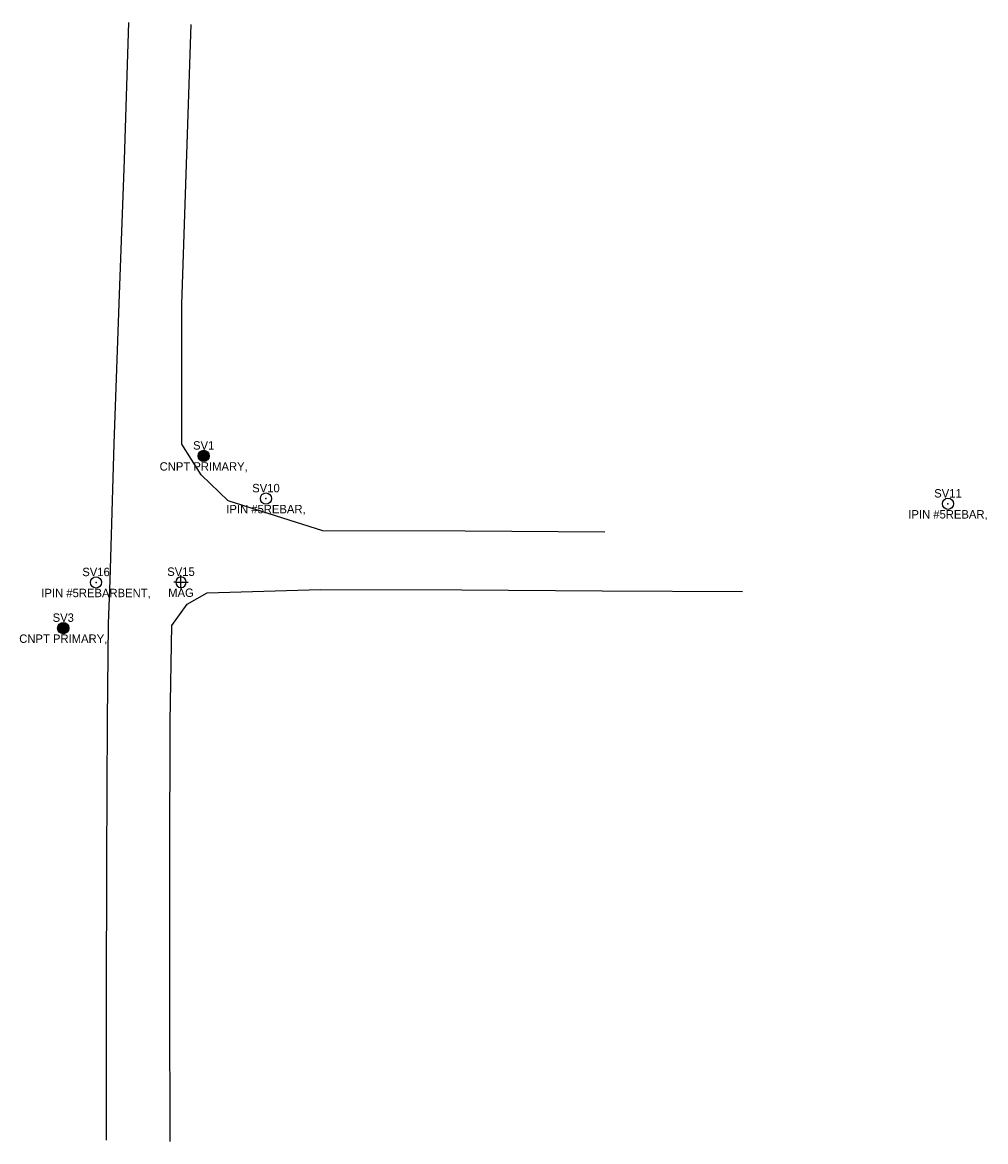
# Model space of a CAD drawing. Extents: x 1707091 to 1709790, y 648482 to 652506.
# Tile 3 of 6: x 1707092 to 1707436, y 650963 to 651362. Entities that reach past the tile are written whole.
import ezdxf
from ezdxf.enums import TextEntityAlignment as Align

# ---------------------------------------------------------------- set-up
doc = ezdxf.new("R2010")
doc.units = 0
doc.header["$MEASUREMENT"] = 0
for name, color, linetype in [('2DLINE_EP', 7, 'Continuous'), ('CONT_CNPT', 7, 'Continuous'), ('CONT_IPIN', 7, 'Continuous'), ('CONT_MAG', 7, 'Continuous'), ('CONT_PK', 4, 'Continuous'), ('PNTDESC', 3, 'Continuous'), ('PNTNO', 7, 'Continuous')]:
    doc.layers.add(name, color=color, linetype=linetype)
doc.styles.add('PTXT', font='TXT')

# ---------------------------------------------------------------- blocks, each defined once
blk = doc.blocks.new('SPT2')
at = {"layer": 'CONT_CNPT'}
for p, q in [((-0.5, -0.02), (0.5, 0.02)), ((-0.5, 0.02), (0.5, -0.02)), ((-0.496, -0.06), (0.496, 0.06)), ((-0.496, 0.06), (0.496, -0.06)), ((-0.49, -0.1), (0.49, 0.1)), ((-0.49, 0.1), (0.49, -0.1)), ((-0.48, -0.139), (0.48, 0.139)), ((-0.48, 0.139), (0.48, -0.139)), ((-0.468, -0.177), (0.468, 0.177)), ((-0.468, 0.177), (0.468, -0.177)), ((-0.452, -0.214), (0.452, 0.214)), ((-0.452, 0.214), (0.452, -0.214)), ((-0.433, -0.25), (0.433, 0.25)), ((-0.433, 0.25), (0.433, -0.25)), ((-0.411, -0.284), (0.411, 0.284)), ((-0.411, 0.284), (0.411, -0.284)), ((-0.387, -0.316), (0.387, 0.316)), ((-0.387, 0.316), (0.387, -0.316)), ((-0.361, -0.346), (0.361, 0.346)), ((-0.361, 0.346), (0.361, -0.346)), ((-0.332, -0.374), (0.332, 0.374)), ((-0.332, 0.374), (0.332, -0.374)), ((-0.3, -0.4), (0.3, 0.4)), ((-0.3, 0.4), (0.3, -0.4)), ((-0.267, -0.423), (0.267, 0.423)), ((-0.267, 0.423), (0.267, -0.423)), ((-0.232, -0.443), (0.232, 0.443)), ((-0.232, 0.443), (0.232, -0.443)), ((-0.196, -0.46), (0.196, 0.46)), ((-0.196, 0.46), (0.196, -0.46)), ((-0.158, -0.474), (0.158, 0.474)), ((-0.158, 0.474), (0.158, -0.474)), ((-0.12, -0.485), (0.12, 0.485)), ((-0.12, 0.485), (0.12, -0.485)), ((-0.08, -0.494), (0.08, 0.494)), ((-0.08, 0.494), (0.08, -0.494)), ((-0.04, -0.498), (0.04, 0.498)), ((-0.04, 0.498), (0.04, -0.498)), ((0, -0.5), (0, 0.5)), ((0, 0.5), (0, -0.5))]:
    blk.add_line(p, q, dxfattribs=at)
blk.add_circle((0, 0), 0.5, dxfattribs=at)
blk = doc.blocks.new('SRVPNO1')
at = {"layer": 'PNTDESC', "style": 'PTXT'}
blk.add_attdef('DESC2', text='', height=1, dxfattribs=at).set_placement((0, -1.75), align=Align.CENTER)
at = {"layer": 'PNTNO', "style": 'PTXT'}
blk.add_attdef('PT#', text='', height=1, dxfattribs=at).set_placement((0, 0.75), align=Align.CENTER)
blk = doc.blocks.new('PNTMARK')
at = {"layer": 'CONT_IPIN'}
blk.add_circle((0, 0), 0.5, dxfattribs=at)
blk = doc.blocks.new('SPT01')
at = {"layer": 'CONT_IPIN'}
blk.add_blockref('PNTMARK', (0, 0), dxfattribs=at)
blk = doc.blocks.new('SPT5')
at = {"layer": 'CONT_PK'}
for p, q in [((-0.375, 0), (-0.5, 0)), ((-0.375, 0), (0.375, 0)), ((0, 0.375), (0, 0.5)), ((0, -0.375), (0, 0.375)), ((0.375, 0), (0.5, 0)), ((0, -0.375), (0, -0.5))]:
    blk.add_line(p, q, dxfattribs=at)
for start, end in [(90, 180), (180, 270), (0, 90), (270, 0)]:
    blk.add_arc((0, 0), 0.375, start, end, dxfattribs=at)
blk.add_point((0, 0), dxfattribs=at)
blk.add_point((0, 0), dxfattribs=at)

msp = doc.modelspace()

# ---------------------------------------------------------------- linework, layer by layer
at = {"layer": '2DLINE_EP'}
for p, q in [((1707128.56, 651313.45), (1707130.13, 651362.45)), ((1707150.66, 651311.85), (1707152.36, 651361.74)), ((1707126.6, 651262.13), (1707128.56, 651313.45)), ((1707149.01, 651261.78), (1707150.66, 651311.85)), ((1707124.85, 651212.11), (1707126.6, 651262.13)), ((1707149.05, 651211.95), (1707149.01, 651261.78)), ((1707123.4, 651163.36), (1707124.85, 651212.11)), ((1707155.88, 651201), (1707149.05, 651211.95)), ((1707165.54, 651191.8), (1707155.88, 651201)), ((1707199.32, 651181.11), (1707165.54, 651191.8)), ((1707250.05, 651181), (1707199.32, 651181.11)), ((1707299.87, 651180.57), (1707250.05, 651181)), ((1707122.85, 651147.96), (1707123.4, 651163.36)), ((1707150.9, 651154.85), (1707158.06, 651158.9)), ((1707158.06, 651158.9), (1707198.53, 651160.13)), ((1707198.53, 651160.13), (1707248.89, 651159.97)), ((1707248.89, 651159.97), (1707298.96, 651159.7)), ((1707298.96, 651159.7), (1707349.07, 651159.42)), ((1707145.39, 651147.34), (1707150.9, 651154.85)), ((1707122.47, 651113.64), (1707122.85, 651147.96)), ((1707144.84, 651112.99), (1707145.39, 651147.34)), ((1707122.24, 651063.21), (1707122.47, 651113.64)), ((1707144.74, 651063.03), (1707144.84, 651112.99)), ((1707122.14, 651013.33), (1707122.24, 651063.21)), ((1707144.69, 651013.12), (1707144.74, 651063.03)), ((1707122.15, 650963.68), (1707122.14, 651013.33)), ((1707144.8, 650963.16), (1707144.69, 651013.12))]:
    msp.add_line(p, q, dxfattribs=at)
at = {"layer": 'CONT_CNPT'}
for p in [(1707156.8, 651207.78), (1707106.71, 651146.34)]:
    msp.add_point(p, dxfattribs=at)
at = {"layer": 'CONT_IPIN'}
for p in [(1707179.02, 651192.56), (1707422.33, 651190.7), (1707118.4, 651162.64)]:
    msp.add_point(p, dxfattribs=at)
at = {"layer": 'CONT_MAG'}
msp.add_point((1707148.71, 651162.73), dxfattribs=at)

# ---------------------------------------------------------------- block references
at = {"layer": 'CONT_CNPT'}
ref = msp.add_blockref('SRVPNO1', (1707156.8, 651207.78), dxfattribs=dict(at, xscale=3, yscale=3, zscale=3))
ref.add_attrib('PT#', 'SV1', dxfattribs={"layer": 'PNTNO', "height": 3, "style": 'PTXT'}).set_placement((1707156.8, 651210.03), align=Align.CENTER)
ref.add_attrib('DESC2', 'CNPT PRIMARY,', dxfattribs={"layer": 'PNTDESC', "height": 3, "style": 'PTXT'}).set_placement((1707156.8, 651202.53), align=Align.CENTER)
at = {"layer": 'CONT_CNPT', "xscale": 4, "yscale": 4, "zscale": 4}
for p in [(1707156.8, 651207.78), (1707106.71, 651146.34)]:
    msp.add_blockref('SPT2', p, dxfattribs=at)
at = {"layer": 'CONT_CNPT'}
ref = msp.add_blockref('SRVPNO1', (1707106.71, 651146.34), dxfattribs=dict(at, xscale=3, yscale=3, zscale=3))
ref.add_attrib('PT#', 'SV3', dxfattribs={"layer": 'PNTNO', "height": 3, "style": 'PTXT'}).set_placement((1707106.71, 651148.59), align=Align.CENTER)
ref.add_attrib('DESC2', 'CNPT PRIMARY,', dxfattribs={"layer": 'PNTDESC', "height": 3, "style": 'PTXT'}).set_placement((1707106.71, 651141.09), align=Align.CENTER)
at = {"layer": 'CONT_IPIN'}
ref = msp.add_blockref('SRVPNO1', (1707179.02, 651192.56), dxfattribs=dict(at, xscale=3, yscale=3, zscale=3))
ref.add_attrib('PT#', 'SV10', dxfattribs={"layer": 'PNTNO', "height": 3, "style": 'PTXT'}).set_placement((1707179.02, 651194.81), align=Align.CENTER)
ref.add_attrib('DESC2', 'IPIN #5REBAR,', dxfattribs={"layer": 'PNTDESC', "height": 3, "style": 'PTXT'}).set_placement((1707179.02, 651187.31), align=Align.CENTER)
at = {"layer": 'CONT_IPIN', "xscale": 4, "yscale": 4, "zscale": 4}
for p in [(1707179.02, 651192.56), (1707422.33, 651190.7), (1707118.4, 651162.64)]:
    msp.add_blockref('SPT01', p, dxfattribs=at)
at = {"layer": 'CONT_IPIN'}
ref = msp.add_blockref('SRVPNO1', (1707422.33, 651190.7), dxfattribs=dict(at, xscale=3, yscale=3, zscale=3))
ref.add_attrib('PT#', 'SV11', dxfattribs={"layer": 'PNTNO', "height": 3, "style": 'PTXT'}).set_placement((1707422.33, 651192.95), align=Align.CENTER)
ref.add_attrib('DESC2', 'IPIN #5REBAR,', dxfattribs={"layer": 'PNTDESC', "height": 3, "style": 'PTXT'}).set_placement((1707422.33, 651185.45), align=Align.CENTER)
ref = msp.add_blockref('SRVPNO1', (1707118.4, 651162.64), dxfattribs=dict(at, xscale=3, yscale=3, zscale=3))
ref.add_attrib('PT#', 'SV16', dxfattribs={"layer": 'PNTNO', "height": 3, "style": 'PTXT'}).set_placement((1707118.4, 651164.89), align=Align.CENTER)
ref.add_attrib('DESC2', 'IPIN #5REBARBENT,', dxfattribs={"layer": 'PNTDESC', "height": 3, "style": 'PTXT'}).set_placement((1707118.4, 651157.39), align=Align.CENTER)
at = {"layer": 'CONT_MAG'}
ref = msp.add_blockref('SRVPNO1', (1707148.71, 651162.73), dxfattribs=dict(at, xscale=3, yscale=3, zscale=3))
ref.add_attrib('PT#', 'SV15', dxfattribs={"layer": 'PNTNO', "height": 3, "style": 'PTXT'}).set_placement((1707148.71, 651164.98), align=Align.CENTER)
ref.add_attrib('DESC2', 'MAG', dxfattribs={"layer": 'PNTDESC', "height": 3, "style": 'PTXT'}).set_placement((1707148.71, 651157.48), align=Align.CENTER)
at = {"layer": 'CONT_MAG', "xscale": 5, "yscale": 5, "zscale": 5}
msp.add_blockref('SPT5', (1707148.71, 651162.73), dxfattribs=at)

doc.saveas('drawing.dxf')
